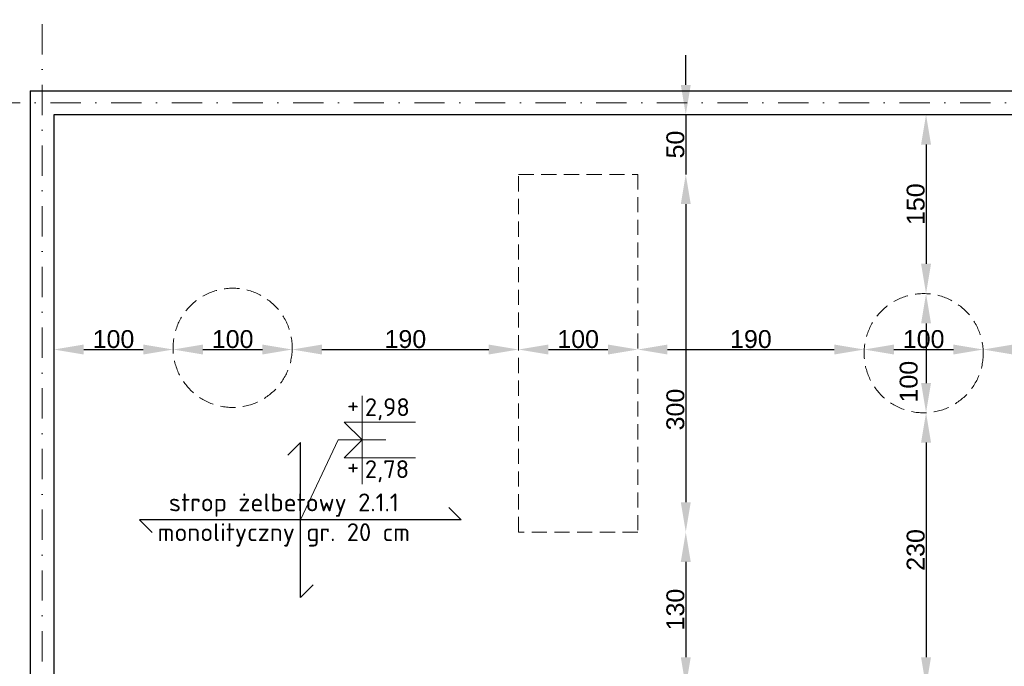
# Model space of a CAD drawing. Header units: millimetres. Extents: x -81893328 to 44149, y -26843406 to 95443303.
# Tile 84 of 100: x 27673 to 28499, y 8476 to 9019. Entities that reach past the tile are written whole.
import ezdxf
from ezdxf.enums import TextEntityAlignment as Align

# ---------------------------------------------------------------- set-up
doc = ezdxf.new("R2010")
doc.units = ezdxf.units.MM
doc.linetypes.add('DASHDOTX2', pattern=[50.8, 25.4, -12.7, 0, -12.7])
doc.linetypes.add('KRESKOWA', pattern=[19.05, 12.7, -6.35])
for name, color, linetype, lineweight in [('A-przerywana', 4, 'KRESKOWA', 5), ('aRMZ - osie', 2, 'DASHDOTX2', 5), ('aRMZ - wymiarowanie', 4, 'Continuous', 13), ('kRMZ - stropy opisy', 66, 'Continuous', 5), ('kRMZ - ściany nośne', 5, 'Continuous', 30)]:
    doc.layers.add(name, color=color, linetype=linetype, lineweight=lineweight)
doc.styles.add('1-100 2', font='arial.ttf', dxfattribs={"height": 15})
doc.styles.add('1-100 RM wymiar', font='isocpeur.ttf', dxfattribs={"height": 15})
doc.dimstyles.new('1-100', dxfattribs={"dimtxt": 15, "dimasz": 2.5, "dimexe": 1.25, "dimexo": 0.625, "dimgap": 1, "dimtad": 1, "dimdec": 0, "dimtxsty": '1-100 2', "dimblk": 'ZNACZKI', "dimcen": 2, "dimdle": 5, "dimse1": 1, "dimse2": 1, "dimclrd": 7, "dimclrt": 7, "dimadec": 0, "dimazin": 0, "dimtfac": 1, "dimtdec": 0, "dimtix": 1, "dimtmove": 1, "dimatfit": 3, "dimldrblk": 'ZNACZKI', "dimfxl": 1, "dimarcsym": 0})
doc.dimstyles.new('wymiarowanie prętów 1-100', dxfattribs={"dimtxt": 15, "dimasz": 25, "dimexe": 1.25, "dimexo": 0.625, "dimgap": 1, "dimtad": 1, "dimdec": 0, "dimtxsty": '1-100 2', "dimcen": 2, "dimdle": 5, "dimse1": 1, "dimse2": 1, "dimclrd": 7, "dimclrt": 7, "dimadec": 0, "dimazin": 0, "dimtfac": 1, "dimtdec": 0, "dimtix": 1, "dimtmove": 1, "dimatfit": 3, "dimldrblk": 'ZNACZKI', "dimfxl": 1, "dimarcsym": 0})

# ---------------------------------------------------------------- blocks, each defined once
blk = doc.blocks.new('ZNACZKI')
for p, q in [((0, 2.131), (0, -2.131)), ((1.507, 1.507), (-1.507, -1.507)), ((-2.131, 0), (2.131, 0))]:
    blk.add_line(p, q)
blk = doc.blocks.new('*D131')
at = {"layer": 'aRMZ - wymiarowanie', "color": 7, "lineweight": -2, "ltscale": 2, "transparency": 16777216}
for p, q in [((27678.94, 9255.85), (27676.44, 9255.85)), ((27681.44, 9255.85), (27691.44, 9255.85)), ((27693.94, 9255.85), (27696.44, 9255.85))]:
    blk.add_line(p, q, dxfattribs=at)
at = {"layer": 'Defpoints', "color": 0, "ltscale": 2, "transparency": 16777216}
for p in [(27691.44, 9255.85), (27691.44, 8973.98), (27681.44, 8958.98)]:
    blk.add_point(p, dxfattribs=at)
at = {"layer": 'aRMZ - wymiarowanie', "color": 7, "lineweight": -2, "ltscale": 2, "transparency": 16777216, "xscale": 2.5, "yscale": 2.5, "zscale": 2.5}
blk.add_blockref('ZNACZKI', (27681.44, 9255.85), dxfattribs=at)
at = {"layer": 'aRMZ - wymiarowanie', "color": 7, "lineweight": -2, "ltscale": 2, "transparency": 16777216, "xscale": 2.5, "yscale": 2.5, "zscale": 2.5, "rotation": 180}
blk.add_blockref('ZNACZKI', (27691.44, 9255.85), dxfattribs=at)
at = {"layer": 'aRMZ - wymiarowanie', "color": 7, "ltscale": 2, "transparency": 16777216, "insert": (27686.44, 9264.51), "char_height": 15, "attachment_point": 5, "style": '1-100 2'}
blk.add_mtext('10', dxfattribs=at)
blk = doc.blocks.new('*D132')
at = {"layer": 'aRMZ - wymiarowanie', "color": 7, "lineweight": -2, "ltscale": 2, "transparency": 16777216}
blk.add_line((27693.94, 9255.85), (28588.94, 9255.85), dxfattribs=at)
at = {"layer": 'Defpoints', "color": 0, "ltscale": 2, "transparency": 16777216}
for p in [(28591.44, 9255.85), (27691.44, 8973.98), (28591.44, 8973.98)]:
    blk.add_point(p, dxfattribs=at)
at = {"layer": 'aRMZ - wymiarowanie', "color": 7, "lineweight": -2, "ltscale": 2, "transparency": 16777216, "xscale": 2.5, "yscale": 2.5, "zscale": 2.5, "rotation": 180}
blk.add_blockref('ZNACZKI', (27691.44, 9255.85), dxfattribs=at)
at = {"layer": 'aRMZ - wymiarowanie', "color": 7, "lineweight": -2, "ltscale": 2, "transparency": 16777216, "xscale": 2.5, "yscale": 2.5, "zscale": 2.5}
blk.add_blockref('ZNACZKI', (28591.44, 9255.85), dxfattribs=at)
at = {"layer": 'aRMZ - wymiarowanie', "color": 7, "ltscale": 2, "transparency": 16777216, "insert": (28141.44, 9264.51), "char_height": 15, "attachment_point": 5, "style": '1-100 2'}
blk.add_mtext('900', dxfattribs=at)
blk = doc.blocks.new('*D136')
at = {"layer": 'aRMZ - wymiarowanie', "color": 7, "lineweight": -2, "ltscale": 2, "transparency": 16777216}
for p, q in [((27325.54, 8961.48), (27325.54, 8963.98)), ((27325.54, 8958.98), (27325.54, 8948.98)), ((27325.54, 8946.48), (27325.54, 8943.98))]:
    blk.add_line(p, q, dxfattribs=at)
at = {"layer": 'Defpoints', "color": 0, "ltscale": 2, "transparency": 16777216}
for p in [(27681.44, 8958.98), (27325.54, 8948.98), (27666.44, 8948.98)]:
    blk.add_point(p, dxfattribs=at)
at = {"layer": 'aRMZ - wymiarowanie', "color": 7, "lineweight": -2, "ltscale": 2, "transparency": 16777216, "xscale": 2.5, "yscale": 2.5, "zscale": 2.5}
for p, rotation in [((27325.54, 8958.98), 270), ((27325.54, 8948.98), 90)]:
    blk.add_blockref('ZNACZKI', p, dxfattribs=dict(at, rotation=rotation))
at = {"layer": 'aRMZ - wymiarowanie', "color": 7, "ltscale": 2, "transparency": 16777216, "insert": (27316.88, 8953.98), "char_height": 15, "attachment_point": 5, "rotation": 90, "style": '1-100 2'}
blk.add_mtext('10', dxfattribs=at)
blk = doc.blocks.new('*D150')
at = {"layer": 'aRMZ - wymiarowanie', "color": 7, "lineweight": -2, "ltscale": 2, "transparency": 16777216}
blk.add_line((27297.89, 8461.48), (27297.89, 8936.48), dxfattribs=at)
at = {"layer": 'Defpoints', "color": 0, "ltscale": 2, "transparency": 16777216}
for p in [(27297.89, 8938.98), (27701.44, 8938.98), (27701.44, 8458.98)]:
    blk.add_point(p, dxfattribs=at)
at = {"layer": 'aRMZ - wymiarowanie', "color": 7, "lineweight": -2, "ltscale": 2, "transparency": 16777216, "xscale": 2.5, "yscale": 2.5, "zscale": 2.5}
for p, rotation in [((27297.89, 8938.98), 90), ((27297.89, 8458.98), 270)]:
    blk.add_blockref('ZNACZKI', p, dxfattribs=dict(at, rotation=rotation))
at = {"layer": 'aRMZ - wymiarowanie', "color": 7, "ltscale": 2, "transparency": 16777216, "insert": (27289.24, 8698.98), "char_height": 15, "attachment_point": 5, "rotation": 90, "style": '1-100 2'}
blk.add_mtext('480', dxfattribs=at)
blk = doc.blocks.new('*D151')
at = {"layer": 'aRMZ - wymiarowanie', "color": 7, "lineweight": -2, "ltscale": 2, "transparency": 16777216}
for p, q in [((27297.89, 8961.48), (27297.89, 8963.98)), ((27297.89, 8938.98), (27297.89, 8958.98)), ((27297.89, 8936.48), (27297.89, 8933.98))]:
    blk.add_line(p, q, dxfattribs=at)
at = {"layer": 'Defpoints', "color": 0, "ltscale": 2, "transparency": 16777216}
for p in [(27297.89, 8958.98), (27681.44, 8958.98), (27701.44, 8938.98)]:
    blk.add_point(p, dxfattribs=at)
at = {"layer": 'aRMZ - wymiarowanie', "color": 7, "lineweight": -2, "ltscale": 2, "transparency": 16777216, "xscale": 2.5, "yscale": 2.5, "zscale": 2.5}
for p, rotation in [((27297.89, 8958.98), 270), ((27297.89, 8938.98), 90)]:
    blk.add_blockref('ZNACZKI', p, dxfattribs=dict(at, rotation=rotation))
at = {"layer": 'aRMZ - wymiarowanie', "color": 7, "ltscale": 2, "transparency": 16777216, "insert": (27289.24, 8948.98), "char_height": 15, "attachment_point": 5, "rotation": 90, "style": '1-100 2'}
blk.add_mtext('20', dxfattribs=at)
blk = doc.blocks.new('*D120')
at = {"layer": 'aRMZ - wymiarowanie', "color": 7, "lineweight": -2, "ltscale": 2, "transparency": 16777216}
blk.add_line((27274.32, 8956.48), (27274.32, 8441.48), dxfattribs=at)
at = {"layer": 'Defpoints', "color": 0, "ltscale": 2, "transparency": 16777216}
for p in [(27681.44, 8958.98), (27274.32, 8438.98), (27681.44, 8438.98)]:
    blk.add_point(p, dxfattribs=at)
at = {"layer": 'aRMZ - wymiarowanie', "color": 7, "lineweight": -2, "ltscale": 2, "transparency": 16777216, "xscale": 2.5, "yscale": 2.5, "zscale": 2.5}
for p, rotation in [((27274.32, 8958.98), 90), ((27274.32, 8438.98), 270)]:
    blk.add_blockref('ZNACZKI', p, dxfattribs=dict(at, rotation=rotation))
at = {"layer": 'aRMZ - wymiarowanie', "color": 7, "ltscale": 2, "transparency": 16777216, "insert": (27265.66, 8698.98), "char_height": 15, "attachment_point": 5, "rotation": 90, "style": '1-100 2'}
blk.add_mtext('520', dxfattribs=at)
blk = doc.blocks.new('*D121')
at = {"layer": 'aRMZ - wymiarowanie', "color": 7, "lineweight": -2, "ltscale": 2, "transparency": 16777216}
for p, q in [((27678.94, 9280.8), (27676.44, 9280.8)), ((27681.44, 9280.8), (27701.44, 9280.8)), ((27703.94, 9280.8), (27706.44, 9280.8))]:
    blk.add_line(p, q, dxfattribs=at)
at = {"layer": 'Defpoints', "color": 0, "ltscale": 2, "transparency": 16777216}
for p in [(27701.44, 9280.8), (27681.44, 8958.98), (27701.44, 8938.98)]:
    blk.add_point(p, dxfattribs=at)
at = {"layer": 'aRMZ - wymiarowanie', "color": 7, "lineweight": -2, "ltscale": 2, "transparency": 16777216, "xscale": 2.5, "yscale": 2.5, "zscale": 2.5}
blk.add_blockref('ZNACZKI', (27681.44, 9280.8), dxfattribs=at)
at = {"layer": 'aRMZ - wymiarowanie', "color": 7, "lineweight": -2, "ltscale": 2, "transparency": 16777216, "xscale": 2.5, "yscale": 2.5, "zscale": 2.5, "rotation": 180}
blk.add_blockref('ZNACZKI', (27701.44, 9280.8), dxfattribs=at)
at = {"layer": 'aRMZ - wymiarowanie', "color": 7, "ltscale": 2, "transparency": 16777216, "insert": (27691.44, 9289.46), "char_height": 15, "attachment_point": 5, "style": '1-100 2'}
blk.add_mtext('20', dxfattribs=at)
blk = doc.blocks.new('*D152')
at = {"layer": 'aRMZ - wymiarowanie', "color": 7, "lineweight": -2, "ltscale": 2, "transparency": 16777216}
blk.add_line((27703.94, 9280.8), (28578.94, 9280.8), dxfattribs=at)
at = {"layer": 'Defpoints', "color": 0, "ltscale": 2, "transparency": 16777216}
for p in [(28581.44, 9280.8), (27701.44, 8938.98), (28581.44, 8938.98)]:
    blk.add_point(p, dxfattribs=at)
at = {"layer": 'aRMZ - wymiarowanie', "color": 7, "lineweight": -2, "ltscale": 2, "transparency": 16777216, "xscale": 2.5, "yscale": 2.5, "zscale": 2.5, "rotation": 180}
blk.add_blockref('ZNACZKI', (27701.44, 9280.8), dxfattribs=at)
at = {"layer": 'aRMZ - wymiarowanie', "color": 7, "lineweight": -2, "ltscale": 2, "transparency": 16777216, "xscale": 2.5, "yscale": 2.5, "zscale": 2.5}
blk.add_blockref('ZNACZKI', (28581.44, 9280.8), dxfattribs=at)
at = {"layer": 'aRMZ - wymiarowanie', "color": 7, "ltscale": 2, "transparency": 16777216, "insert": (28141.44, 9289.46), "char_height": 15, "attachment_point": 5, "style": '1-100 2'}
blk.add_mtext('880', dxfattribs=at)
blk = doc.blocks.new('*D115')
at = {"layer": 'aRMZ - wymiarowanie', "color": 7, "lineweight": -2, "ltscale": 2, "transparency": 16777216}
blk.add_line((27683.94, 9308.4), (29798.94, 9308.4), dxfattribs=at)
at = {"layer": 'Defpoints', "color": 0, "ltscale": 2, "transparency": 16777216}
for p in [(29801.44, 9308.4), (27681.44, 8958.98), (29801.44, 8958.98)]:
    blk.add_point(p, dxfattribs=at)
at = {"layer": 'aRMZ - wymiarowanie', "color": 7, "lineweight": -2, "ltscale": 2, "transparency": 16777216, "xscale": 2.5, "yscale": 2.5, "zscale": 2.5, "rotation": 180}
blk.add_blockref('ZNACZKI', (27681.44, 9308.4), dxfattribs=at)
at = {"layer": 'aRMZ - wymiarowanie', "color": 7, "lineweight": -2, "ltscale": 2, "transparency": 16777216, "xscale": 2.5, "yscale": 2.5, "zscale": 2.5}
blk.add_blockref('ZNACZKI', (29801.44, 9308.4), dxfattribs=at)
at = {"layer": 'aRMZ - wymiarowanie', "color": 7, "ltscale": 2, "transparency": 16777216, "insert": (28741.44, 9317.06), "char_height": 15, "attachment_point": 5, "style": '1-100 2'}
blk.add_mtext('2120', dxfattribs=at)
blk = doc.blocks.new('*U43')
at = {"color": 0, "lineweight": 5}
blk.add_lwpolyline([(0, 37), (0, 0), (-15, 15), (45, 15)], dxfattribs=at)
at = {"color": 0, "style": '1-100 RM wymiar'}
blk.add_attdef('symbol', text='', height=15, dxfattribs=at).set_placement((-7.5, 29.5), align=Align.MIDDLE_CENTER)
blk.add_attdef('wartość', text='', height=15, dxfattribs=at).set_placement((2.37, 27.5), align=Align.MIDDLE_LEFT)
blk = doc.blocks.new('*U154')
at = {"color": 0, "lineweight": 5}
blk.add_lwpolyline([(0, -37), (0, 0), (-15, -15), (45, -15)], dxfattribs=at)
at = {"color": 0, "style": '1-100 RM wymiar'}
blk.add_attdef('symbol', text='', height=15, dxfattribs=at).set_placement((-7.5, -14.5), align=Align.MIDDLE_CENTER)
blk.add_attdef('wartość', text='', height=15, dxfattribs=at).set_placement((2.37, -12.5), align=Align.MIDDLE_LEFT)
blk = doc.blocks.new('*D1104')
at = {"layer": 'aRMZ - wymiarowanie', "color": 7, "lineweight": -2, "ltscale": 2, "transparency": 16777216}
for p, q in [((28231.77, 8963.98), (28231.77, 8988.98)), ((28231.77, 8938.98), (28231.77, 8888.98)), ((28231.77, 8863.98), (28231.77, 8838.98))]:
    blk.add_line(p, q, dxfattribs=at)
at = {"layer": 'aRMZ - wymiarowanie', "color": 7, "ltscale": 2, "transparency": 16777216}
for points in [[(28227.6, 8963.98), (28235.94, 8963.98), (28231.77, 8938.98)], [(28227.6, 8863.98), (28235.94, 8863.98), (28231.77, 8888.98)]]:
    blk.add_solid(points, dxfattribs=at)
at = {"layer": 'Defpoints', "color": 0, "ltscale": 2, "transparency": 16777216}
for p in [(28198.09, 8938.98), (28191.44, 8888.98), (28231.77, 8888.98)]:
    blk.add_point(p, dxfattribs=at)
at = {"layer": 'aRMZ - wymiarowanie', "color": 7, "ltscale": 2, "transparency": 16777216, "insert": (28223.11, 8913.98), "char_height": 15, "attachment_point": 5, "rotation": 90, "style": '1-100 2'}
blk.add_mtext('50', dxfattribs=at)
blk = doc.blocks.new('*D1105')
at = {"layer": 'aRMZ - wymiarowanie', "color": 7, "lineweight": -2, "ltscale": 2, "transparency": 16777216}
blk.add_line((28231.77, 8863.98), (28231.77, 8613.98), dxfattribs=at)
at = {"layer": 'aRMZ - wymiarowanie', "color": 7, "ltscale": 2, "transparency": 16777216}
for points in [[(28227.6, 8863.98), (28235.94, 8863.98), (28231.77, 8888.98)], [(28227.6, 8613.98), (28235.94, 8613.98), (28231.77, 8588.98)]]:
    blk.add_solid(points, dxfattribs=at)
at = {"layer": 'Defpoints', "color": 0, "ltscale": 2, "transparency": 16777216}
for p in [(28191.44, 8888.98), (28191.44, 8588.98), (28231.77, 8588.98)]:
    blk.add_point(p, dxfattribs=at)
at = {"layer": 'aRMZ - wymiarowanie', "color": 7, "ltscale": 2, "transparency": 16777216, "insert": (28223.11, 8691.73), "char_height": 15, "attachment_point": 5, "rotation": 90, "style": '1-100 2'}
blk.add_mtext('300', dxfattribs=at)
blk = doc.blocks.new('*D1106')
at = {"layer": 'aRMZ - wymiarowanie', "color": 7, "lineweight": -2, "ltscale": 2, "transparency": 16777216}
blk.add_line((28231.77, 8563.98), (28231.77, 8483.98), dxfattribs=at)
at = {"layer": 'aRMZ - wymiarowanie', "color": 7, "ltscale": 2, "transparency": 16777216}
for points in [[(28227.6, 8563.98), (28235.94, 8563.98), (28231.77, 8588.98)], [(28227.6, 8483.98), (28235.94, 8483.98), (28231.77, 8458.98)]]:
    blk.add_solid(points, dxfattribs=at)
at = {"layer": 'Defpoints', "color": 0, "ltscale": 2, "transparency": 16777216}
for p in [(28191.44, 8588.98), (28211.95, 8458.98), (28231.77, 8458.98)]:
    blk.add_point(p, dxfattribs=at)
at = {"layer": 'aRMZ - wymiarowanie', "color": 7, "ltscale": 2, "transparency": 16777216, "insert": (28223.11, 8523.98), "char_height": 15, "attachment_point": 5, "rotation": 90, "style": '1-100 2'}
blk.add_mtext('130', dxfattribs=at)
blk = doc.blocks.new('*D1107')
at = {"layer": 'aRMZ - wymiarowanie', "color": 7, "lineweight": -2, "ltscale": 2, "transparency": 16777216}
blk.add_line((27726.44, 8742.07), (27776.46, 8742.07), dxfattribs=at)
at = {"layer": 'aRMZ - wymiarowanie', "color": 7, "ltscale": 2, "transparency": 16777216}
for points in [[(27726.44, 8746.23), (27726.44, 8737.9), (27701.44, 8742.07)], [(27776.46, 8746.23), (27776.46, 8737.9), (27801.46, 8742.07)]]:
    blk.add_solid(points, dxfattribs=at)
at = {"layer": 'Defpoints', "color": 0, "ltscale": 2, "transparency": 16777216}
for p in [(27701.44, 8739.25), (27801.46, 8742.07), (27801.46, 8742.07)]:
    blk.add_point(p, dxfattribs=at)
at = {"layer": 'aRMZ - wymiarowanie', "color": 7, "ltscale": 2, "transparency": 16777216, "insert": (27751.45, 8750.72), "char_height": 15, "attachment_point": 5, "style": '1-100 2'}
blk.add_mtext('100', dxfattribs=at)
blk = doc.blocks.new('*D1108')
at = {"layer": 'aRMZ - wymiarowanie', "color": 7, "lineweight": -2, "ltscale": 2, "transparency": 16777216}
blk.add_line((27826.46, 8742.07), (27876.44, 8742.07), dxfattribs=at)
at = {"layer": 'aRMZ - wymiarowanie', "color": 7, "ltscale": 2, "transparency": 16777216}
for points in [[(27826.46, 8746.23), (27826.46, 8737.9), (27801.46, 8742.07)], [(27876.44, 8746.23), (27876.44, 8737.9), (27901.44, 8742.07)]]:
    blk.add_solid(points, dxfattribs=at)
at = {"layer": 'Defpoints', "color": 0, "ltscale": 2, "transparency": 16777216}
for p in [(27801.46, 8742.07), (27901.44, 8743.47), (27901.44, 8742.07)]:
    blk.add_point(p, dxfattribs=at)
at = {"layer": 'aRMZ - wymiarowanie', "color": 7, "ltscale": 2, "transparency": 16777216, "insert": (27851.45, 8750.72), "char_height": 15, "attachment_point": 5, "style": '1-100 2'}
blk.add_mtext('100', dxfattribs=at)
blk = doc.blocks.new('*D1109')
at = {"layer": 'aRMZ - wymiarowanie', "color": 7, "lineweight": -2, "ltscale": 2, "transparency": 16777216}
blk.add_line((27926.44, 8742.07), (28066.44, 8742.07), dxfattribs=at)
at = {"layer": 'aRMZ - wymiarowanie', "color": 7, "ltscale": 2, "transparency": 16777216}
for points in [[(27926.44, 8746.23), (27926.44, 8737.9), (27901.44, 8742.07)], [(28066.44, 8746.23), (28066.44, 8737.9), (28091.44, 8742.07)]]:
    blk.add_solid(points, dxfattribs=at)
at = {"layer": 'Defpoints', "color": 0, "ltscale": 2, "transparency": 16777216}
for p in [(27901.44, 8743.47), (28091.44, 8742.07), (28091.44, 8738.98)]:
    blk.add_point(p, dxfattribs=at)
at = {"layer": 'aRMZ - wymiarowanie', "color": 7, "ltscale": 2, "transparency": 16777216, "insert": (27996.44, 8750.72), "char_height": 15, "attachment_point": 5, "style": '1-100 2'}
blk.add_mtext('190', dxfattribs=at)
blk = doc.blocks.new('*D1110')
at = {"layer": 'aRMZ - wymiarowanie', "color": 7, "lineweight": -2, "ltscale": 2, "transparency": 16777216}
blk.add_line((28116.44, 8742.07), (28166.44, 8742.07), dxfattribs=at)
at = {"layer": 'aRMZ - wymiarowanie', "color": 7, "ltscale": 2, "transparency": 16777216}
for points in [[(28116.44, 8746.23), (28116.44, 8737.9), (28091.44, 8742.07)], [(28166.44, 8746.23), (28166.44, 8737.9), (28191.44, 8742.07)]]:
    blk.add_solid(points, dxfattribs=at)
at = {"layer": 'Defpoints', "color": 0, "ltscale": 2, "transparency": 16777216}
for p in [(28091.44, 8738.98), (28191.44, 8742.07), (28191.44, 8738.98)]:
    blk.add_point(p, dxfattribs=at)
at = {"layer": 'aRMZ - wymiarowanie', "color": 7, "ltscale": 2, "transparency": 16777216, "insert": (28141.44, 8750.72), "char_height": 15, "attachment_point": 5, "style": '1-100 2'}
blk.add_mtext('100', dxfattribs=at)
blk = doc.blocks.new('*D1111')
at = {"layer": 'aRMZ - wymiarowanie', "color": 7, "lineweight": -2, "ltscale": 2, "transparency": 16777216}
blk.add_line((28216.44, 8742.07), (28356.44, 8742.07), dxfattribs=at)
at = {"layer": 'aRMZ - wymiarowanie', "color": 7, "ltscale": 2, "transparency": 16777216}
for points in [[(28216.44, 8746.23), (28216.44, 8737.9), (28191.44, 8742.07)], [(28356.44, 8746.23), (28356.44, 8737.9), (28381.44, 8742.07)]]:
    blk.add_solid(points, dxfattribs=at)
at = {"layer": 'Defpoints', "color": 0, "ltscale": 2, "transparency": 16777216}
for p in [(28191.44, 8738.98), (28381.44, 8742.07), (28381.44, 8739.22)]:
    blk.add_point(p, dxfattribs=at)
at = {"layer": 'aRMZ - wymiarowanie', "color": 7, "ltscale": 2, "transparency": 16777216, "insert": (28286.44, 8750.72), "char_height": 15, "attachment_point": 5, "style": '1-100 2'}
blk.add_mtext('190', dxfattribs=at)
blk = doc.blocks.new('*D1112')
at = {"layer": 'aRMZ - wymiarowanie', "color": 7, "lineweight": -2, "ltscale": 2, "transparency": 16777216}
blk.add_line((28406.44, 8742.07), (28456.44, 8742.07), dxfattribs=at)
at = {"layer": 'aRMZ - wymiarowanie', "color": 7, "ltscale": 2, "transparency": 16777216}
for points in [[(28406.44, 8746.23), (28406.44, 8737.9), (28381.44, 8742.07)], [(28456.44, 8746.23), (28456.44, 8737.9), (28481.44, 8742.07)]]:
    blk.add_solid(points, dxfattribs=at)
at = {"layer": 'Defpoints', "color": 0, "ltscale": 2, "transparency": 16777216}
for p in [(28381.44, 8739.22), (28481.44, 8742.07), (28481.44, 8738.73)]:
    blk.add_point(p, dxfattribs=at)
at = {"layer": 'aRMZ - wymiarowanie', "color": 7, "ltscale": 2, "transparency": 16777216, "insert": (28431.44, 8750.72), "char_height": 15, "attachment_point": 5, "style": '1-100 2'}
blk.add_mtext('100', dxfattribs=at)
blk = doc.blocks.new('*D1113')
at = {"layer": 'aRMZ - wymiarowanie', "color": 7, "lineweight": -2, "ltscale": 2, "transparency": 16777216}
blk.add_line((28506.44, 8742.07), (28556.44, 8742.07), dxfattribs=at)
at = {"layer": 'aRMZ - wymiarowanie', "color": 7, "ltscale": 2, "transparency": 16777216}
for points in [[(28506.44, 8746.23), (28506.44, 8737.9), (28481.44, 8742.07)], [(28556.44, 8746.23), (28556.44, 8737.9), (28581.44, 8742.07)]]:
    blk.add_solid(points, dxfattribs=at)
at = {"layer": 'Defpoints', "color": 0, "ltscale": 2, "transparency": 16777216}
for p in [(28481.44, 8738.73), (28581.44, 8742.07), (28581.44, 8742.07)]:
    blk.add_point(p, dxfattribs=at)
at = {"layer": 'aRMZ - wymiarowanie', "color": 7, "ltscale": 2, "transparency": 16777216, "insert": (28531.44, 8750.72), "char_height": 15, "attachment_point": 5, "style": '1-100 2'}
blk.add_mtext('100', dxfattribs=at)
blk = doc.blocks.new('*D1126')
at = {"layer": 'aRMZ - wymiarowanie', "color": 7, "lineweight": -2, "ltscale": 2, "transparency": 16777216}
blk.add_line((28433.46, 8913.98), (28433.46, 8813.94), dxfattribs=at)
at = {"layer": 'aRMZ - wymiarowanie', "color": 7, "ltscale": 2, "transparency": 16777216}
for points in [[(28429.29, 8913.98), (28437.63, 8913.98), (28433.46, 8938.98)], [(28429.29, 8813.94), (28437.63, 8813.94), (28433.46, 8788.94)]]:
    blk.add_solid(points, dxfattribs=at)
at = {"layer": 'Defpoints', "color": 0, "ltscale": 2, "transparency": 16777216}
for p in [(28439.53, 8938.98), (28433.46, 8788.94), (28433.46, 8788.94)]:
    blk.add_point(p, dxfattribs=at)
at = {"layer": 'aRMZ - wymiarowanie', "color": 7, "ltscale": 2, "transparency": 16777216, "insert": (28424.8, 8863.96), "char_height": 15, "attachment_point": 5, "rotation": 90, "style": '1-100 2'}
blk.add_mtext('150', dxfattribs=at)
blk = doc.blocks.new('*D1127')
at = {"layer": 'aRMZ - wymiarowanie', "color": 7, "lineweight": -2, "ltscale": 2, "transparency": 16777216}
blk.add_line((28433.46, 8763.94), (28433.46, 8713.98), dxfattribs=at)
at = {"layer": 'aRMZ - wymiarowanie', "color": 7, "ltscale": 2, "transparency": 16777216}
for points in [[(28429.29, 8763.94), (28437.63, 8763.94), (28433.46, 8788.94)], [(28429.29, 8713.98), (28437.63, 8713.98), (28433.46, 8688.98)]]:
    blk.add_solid(points, dxfattribs=at)
at = {"layer": 'Defpoints', "color": 0, "ltscale": 2, "transparency": 16777216}
for p in [(28433.46, 8788.94), (28431.44, 8688.98), (28433.46, 8688.98)]:
    blk.add_point(p, dxfattribs=at)
at = {"layer": 'aRMZ - wymiarowanie', "color": 7, "ltscale": 2, "transparency": 16777216, "insert": (28418.94, 8715.1), "char_height": 15, "attachment_point": 5, "rotation": 90, "style": '1-100 2'}
blk.add_mtext('100', dxfattribs=at)
blk = doc.blocks.new('*D1128')
at = {"layer": 'aRMZ - wymiarowanie', "color": 7, "lineweight": -2, "ltscale": 2, "transparency": 16777216}
blk.add_line((28433.46, 8663.98), (28433.46, 8483.98), dxfattribs=at)
at = {"layer": 'aRMZ - wymiarowanie', "color": 7, "ltscale": 2, "transparency": 16777216}
for points in [[(28429.29, 8663.98), (28437.63, 8663.98), (28433.46, 8688.98)], [(28429.29, 8483.98), (28437.63, 8483.98), (28433.46, 8458.98)]]:
    blk.add_solid(points, dxfattribs=at)
at = {"layer": 'Defpoints', "color": 0, "ltscale": 2, "transparency": 16777216}
for p in [(28431.44, 8688.98), (28433.46, 8458.98), (28441.44, 8458.98)]:
    blk.add_point(p, dxfattribs=at)
at = {"layer": 'aRMZ - wymiarowanie', "color": 7, "ltscale": 2, "transparency": 16777216, "insert": (28424.8, 8573.98), "char_height": 15, "attachment_point": 5, "rotation": 90, "style": '1-100 2'}
blk.add_mtext('230', dxfattribs=at)

msp = doc.modelspace()

# ---------------------------------------------------------------- linework, layer by layer
at = {"layer": 'A-przerywana'}
msp.add_lwpolyline([(28091.439, 8888.9761), (28191.439, 8888.9761), (28191.439, 8588.9761), (28091.439, 8588.9761)], close=True, dxfattribs=at)
for centre in [(27851.439, 8743.4728), (28431.439, 8738.9761)]:
    msp.add_circle(centre, 50, dxfattribs=at)
at = {"layer": 'aRMZ - osie'}
for p, q in [((27691.439, 9422.1665), (27691.439, 7879.2614)), ((27138.6771, 8948.9761), (30536.7437, 8948.9761))]:
    msp.add_line(p, q, dxfattribs=at)
at = {"layer": 'kRMZ - stropy opisy', "lineweight": 30}
for points in [[(27918.988, 8544.7122), (27908.3814, 8534.1056), (27908.3821, 8664.0983), (27897.7755, 8653.4917)], [(28032.7715, 8609.7082), (28043.3781, 8599.1016), (27773.3854, 8599.1023), (27783.992, 8588.4957)]]:
    msp.add_lwpolyline(points, dxfattribs=at)
at = {"layer": 'kRMZ - stropy opisy'}
msp.add_lwpolyline([(27908.3818, 8599.102), (27940.039, 8666.2504), (27980.039, 8666.2504)], dxfattribs=at)
at = {"layer": 'kRMZ - ściany nośne'}
for p, q in [((27681.439, 8958.9761), (29801.439, 8958.9761)), ((27681.439, 8958.9761), (27681.439, 8438.9761)), ((27701.439, 8938.9761), (27701.439, 8458.9761)), ((28581.439, 8938.9761), (27701.439, 8938.9761))]:
    msp.add_line(p, q, dxfattribs=at)

# ---------------------------------------------------------------- block references
at = {"layer": 'kRMZ - stropy opisy'}
msp.add_blockref('*U43', (27960.039, 8666.2504), dxfattribs=at).add_auto_attribs({'symbol': '+', 'wartość': '2,98'})
ref = msp.add_blockref('*U154', (27960.039, 8666.2504), dxfattribs=at)
ref.add_attrib('symbol', '+', dxfattribs={"layer": '0', "color": 0, "height": 15, "style": '1-100 RM wymiar'}).set_placement((27952.539, 8644.2504), align=Align.MIDDLE_CENTER)
ref.add_attrib('wartość', '2,78', dxfattribs={"layer": '0', "color": 0, "height": 15, "style": '1-100 RM wymiar'}).set_placement((27962.4097, 8641.7504), align=Align.MIDDLE_LEFT)

# ---------------------------------------------------------------- texts
at = {"layer": 'kRMZ - stropy opisy', "insert": (27894.3818, 8599.1019), "char_height": 15, "attachment_point": 5, "style": '1-100 RM wymiar'}
msp.add_mtext_dynamic_manual_height_columns('strop żelbetowy 2.1.1\\Pmonolityczny gr. 20 cm', width=278.272662, gutter_width=12.5, heights=[0], dxfattribs=at)

# ---------------------------------------------------------------- dimensions: what is measured, and where the dimension line sits
at = {"layer": 'aRMZ - wymiarowanie', "color": 1, "ltscale": 2}
for base, p1, p2, dimstyle, picture, middle in [((29801.439, 9308.4047), (27681.439, 8958.9761), (29801.439, 8958.9761), '1-100', '*D115', (28741.439, 9317.0633)), ((27701.439, 9280.7972), (27681.439, 8958.9761), (27701.439, 8938.9761), '1-100', '*D121', (27691.439, 9289.4558)), ((28581.439, 9280.7972), (27701.439, 8938.9761), (28581.439, 8938.9761), '1-100', '*D152', (28141.439, 9289.4558)), ((27691.439, 9255.8492), (27681.439, 8958.9761), (27691.439, 8973.9761), '1-100', '*D131', (27686.439, 9264.5078)), ((28591.439, 9255.8492), (27691.439, 8973.9761), (28591.439, 8973.9761), '1-100', '*D132', (28141.439, 9264.5078)), ((27801.4588, 8742.0658), (27701.439, 8739.2501), (27801.4588, 8742.0658), 'wymiarowanie prętów 1-100', '*D1107', (27751.4489, 8750.7244)), ((27901.439, 8742.0658), (27801.4588, 8742.0658), (27901.439, 8743.4728), 'wymiarowanie prętów 1-100', '*D1108', (27851.4489, 8750.7244)), ((28091.439, 8742.0658), (27901.439, 8743.4728), (28091.439, 8738.9761), 'wymiarowanie prętów 1-100', '*D1109', (27996.439, 8750.7244)), ((28191.439, 8742.0658), (28091.439, 8738.9761), (28191.439, 8738.9761), 'wymiarowanie prętów 1-100', '*D1110', (28141.439, 8750.7244)), ((28381.4396, 8742.0658), (28191.439, 8738.9761), (28381.4396, 8739.2213), 'wymiarowanie prętów 1-100', '*D1111', (28286.4393, 8750.7244)), ((28481.4384, 8742.0658), (28381.4396, 8739.2213), (28481.4384, 8738.7309), 'wymiarowanie prętów 1-100', '*D1112', (28431.439, 8750.7244)), ((28581.439, 8742.0658), (28481.4384, 8738.7309), (28581.439, 8742.0658), 'wymiarowanie prętów 1-100', '*D1113', (28531.4387, 8750.7244))]:
    dim = msp.add_linear_dim(base=base, p1=p1, p2=p2, dimstyle=dimstyle, dxfattribs=at)
    dim.commit()
    dim.dimension.update_dxf_attribs({"geometry": picture, "text_midpoint": middle})
for base, p1, p2, dimstyle, picture, middle in [((28231.7689, 8888.9761), (28198.0867, 8938.9761), (28191.439, 8888.9761), 'wymiarowanie prętów 1-100', '*D1104', (28223.1103, 8913.9761)), ((27274.3194, 8438.9761), (27681.439, 8958.9761), (27681.439, 8438.9761), '1-100', '*D120', (27265.6608, 8698.9761)), ((27297.8943, 8958.9761), (27701.439, 8938.9761), (27681.439, 8958.9761), '1-100', '*D151', (27289.2357, 8948.9761)), ((27325.536, 8948.9761), (27681.439, 8958.9761), (27666.439, 8948.9761), '1-100', '*D136', (27316.8774, 8953.9761)), ((27297.8943, 8938.9761), (27701.439, 8458.9761), (27701.439, 8938.9761), '1-100', '*D150', (27289.2357, 8698.9761)), ((28433.4613, 8788.9352), (28439.5349, 8938.9761), (28433.4613, 8788.9352), 'wymiarowanie prętów 1-100', '*D1126', (28424.8027, 8863.9557)), ((28433.4613, 8458.9761), (28431.439, 8688.9761), (28441.439, 8458.9761), 'wymiarowanie prętów 1-100', '*D1128', (28424.7976, 8573.9761)), ((28231.7689, 8458.9761), (28191.439, 8588.9761), (28211.9535, 8458.9761), 'wymiarowanie prętów 1-100', '*D1106', (28223.1052, 8523.9761))]:
    dim = msp.add_linear_dim(base=base, p1=p1, p2=p2, angle=90, dimstyle=dimstyle, dxfattribs=at)
    dim.commit()
    dim.dimension.update_dxf_attribs({"geometry": picture, "text_midpoint": middle})
for base, p1, p2, picture, middle in [((28231.7689, 8588.9761), (28191.439, 8888.9761), (28191.439, 8588.9761), '*D1105', (28231.7689, 8691.7295)), ((28433.4613, 8688.9761), (28433.4613, 8788.9352), (28431.439, 8688.9761), '*D1127', (28427.5984, 8715.1044))]:
    dim = msp.add_linear_dim(base=base, p1=p1, p2=p2, angle=90, dimstyle='wymiarowanie prętów 1-100', dxfattribs=at)
    dim.commit()
    dim.dimension.update_dxf_attribs({"geometry": picture, "text_midpoint": middle, "dimtype": 160})

doc.saveas('drawing.dxf')
